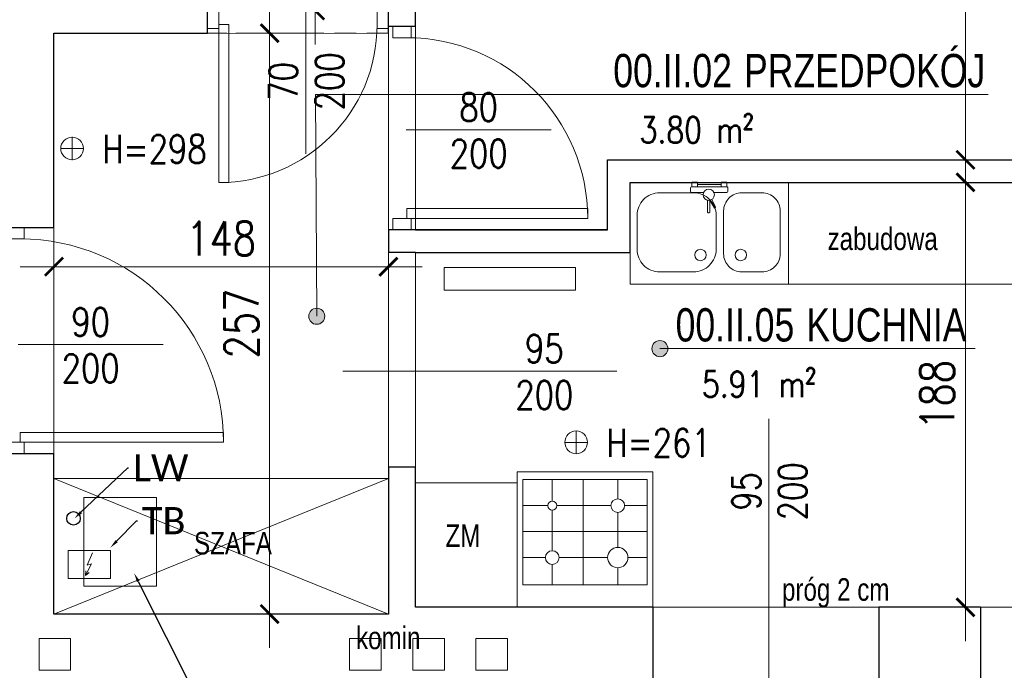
# Model space of a CAD drawing. Header units: millimetres. Extents: x 284606 to 569416, y -192995 to -95103.
# Tile 30 of 178: x 288340 to 288776, y -103504 to -103216. Entities that reach past the tile are written whole.
import ezdxf
from ezdxf import colors
from ezdxf.entities.mleader import LeaderData, LeaderLine
from ezdxf.enums import TextEntityAlignment as Align
from ezdxf.lldxf.tags import DXFTag
from ezdxf.math import Vec2, Vec3

# ---------------------------------------------------------------- set-up
doc = ezdxf.new("R2010")
doc.units = ezdxf.units.MM
doc.linetypes.add('HIDDEN', pattern=[9.525, 6.35, -3.175])
doc.layers.get('0').update_dxf_attribs({"lineweight": 0})
for name, color, linetype, lineweight in [('!STR_Elewacje 0.15', 10, 'Continuous', 15), ('!STR_Konstrukcja 0.30', 64, 'Continuous', 30), ('!STR_Opisy 0.09', 8, 'Continuous', 9), ('!STR_Przerywana 0.09', 8, 'HIDDEN', 9), ('!STR_Stolarka drzwiowa', 30, 'Continuous', 15), ('!STR_Wymiarowanie', 254, 'Continuous', 9)]:
    doc.layers.add(name, color=color, linetype=linetype, lineweight=lineweight)
doc.layers.add('!STR_Obrysy pomieszczeń', color=215, linetype='Continuous', lineweight=9, plot=False)
for name, color, linetype, lineweight, true_color in [('!STR_Ogrzewanie grzejniki', 7, 'Continuous', 15, 0xd10000), ('!STR_Wentylacja', 7, 'Continuous', 15, 0x3399ff), ('EKO Wyposażenie', 7, 'Continuous', 5, 0x919191), ('IS_Powrót', 5, 'SOLID', 30, 0x0000ff)]:
    doc.layers.add(name, color=color, linetype=linetype, lineweight=lineweight, true_color=true_color)
doc.styles.add('1_50', font='txt', dxfattribs={"width": 0.8})
doc.styles.add('AB_Arial', font='NirmalaS.ttf')
doc.styles.add('EKO 1-10', font='romans.shx', dxfattribs={"width": 0.8, "height": 15})
doc.styles.add('EKO 1-5', font='romans.shx', dxfattribs={"width": 0.8, "height": 10})
doc.styles.get("Standard").update_dxf_attribs({"font": 'calibri.ttf'})
tags = doc.linetypes.add('SOLID', pattern=[10, 10, 0]).pattern_tags.tags
tags[6:7] = [DXFTag(74, 4), DXFTag(75, 0), DXFTag(340, '0'), DXFTag(46, 0.0), DXFTag(50, 0.0), DXFTag(44, 0.0), DXFTag(45, 0.0)]
tags[4:5] = [DXFTag(74, 4), DXFTag(75, 0), DXFTag(340, '0'), DXFTag(46, 0.0), DXFTag(50, 0.0), DXFTag(44, 0.0), DXFTag(45, 0.0)]
doc.dimstyles.new('EKO wymiar 1-10', dxfattribs={"dimtxt": 15, "dimasz": 8, "dimexe": 15, "dimexo": 15, "dimgap": 5, "dimtad": 1, "dimdec": 0, "dimtxsty": 'EKO 1-10', "dimblk": 'ARCHTICK', "dimcen": 10, "dimdle": 15, "dimclrd": 256, "dimclre": 256, "dimclrt": 256, "dimazin": 2, "dimtfac": 1, "dimtdec": 0, "dimtmove": 2, "dimatfit": 3, "dimldrblk": 'ARCHTICK', "dimfxl": 15, "dimfxlon": 1, "dimlwd": -1, "dimlwe": -1, "dimarcsym": 0})

# ---------------------------------------------------------------- blocks, each defined once
blk = doc.blocks.new('*U180')
at = {"layer": '!STR_Opisy 0.09', "linetype": 'Continuous'}
blk.add_line((-43.26, 63.3), (-43.26, -0.93), dxfattribs=at)
at = {"layer": '!STR_Stolarka drzwiowa'}
for points in [[(0, 0), (0, 90), (-4.38, 90), (-4.38, 0)], [(-90, -6.2), (-95, -6.2), (-95, 1.8), (-90, 1.8)], [(5, -6.2), (0, -6.2), (0, 1.8), (5, 1.8)]]:
    blk.add_lwpolyline(points, close=True, dxfattribs=at)
blk.add_arc((0, 0), 90, 90, 180, dxfattribs=at)
at = {"layer": '!STR_Opisy 0.09', "linetype": 'Continuous', "style": 'EKO 1-10', "width": 0.8}
blk.add_attdef('SZER', text='', height=12.5, rotation=90, dxfattribs=at).set_placement((-43.26, 31.18), align=Align.BOTTOM_CENTER)
at = {"layer": '!STR_Opisy 0.09', "ltscale": 0.7, "style": 'EKO 1-10', "width": 0.8}
blk.add_attdef('WYS', text='', height=12.5, rotation=90, dxfattribs=at).set_placement((-32.73, 31.18), align=Align.MIDDLE_CENTER)
blk = doc.blocks.new('el. podgrzewacz przepływowy')
at = {"ltscale": 5}
blk.add_lwpolyline([(-17.16, -16.94), (12.84, -16.94), (12.84, -36.94), (-17.16, -36.94), (-17.16, -16.94)], dxfattribs=at)
for points in [[(0.15, -18.78), (-3.63, -27.31), (-0.69, -26.57), (-4.8, -34.7)], [(-2.17, -32.69), (-4.8, -34.7), (-4.71, -31.39)]]:
    blk.add_lwpolyline(points)
blk = doc.blocks.new('*U171')
at = {"layer": '!STR_Opisy 0.09', "linetype": 'Continuous'}
blk.add_line((38.49, 6.91), (38.49, -57.31), dxfattribs=at)
at = {"layer": '!STR_Stolarka drzwiowa'}
for points in [[(-5, 6.2), (0, 6.2), (0, -1.8), (-5, -1.8)], [(70, 6.2), (75, 6.2), (75, -1.8), (70, -1.8)], [(0, 0), (0, -70), (4.38, -70), (4.38, 0)]]:
    blk.add_lwpolyline(points, close=True, dxfattribs=at)
blk.add_arc((0, 0), 70, 270, 0, dxfattribs=at)
at = {"layer": '!STR_Opisy 0.09', "linetype": 'Continuous', "style": 'EKO 1-10', "width": 0.8}
blk.add_attdef('SZER', text='', height=12.5, rotation=90, dxfattribs=at).set_placement((38.49, -25.2), align=Align.BOTTOM_CENTER)
at = {"layer": '!STR_Opisy 0.09', "ltscale": 0.7, "style": 'EKO 1-10', "width": 0.8}
blk.add_attdef('WYS', text='', height=12.5, rotation=90, dxfattribs=at).set_placement((49.01, -25.2), align=Align.MIDDLE_CENTER)
blk = doc.blocks.new('wysokosc2')
at = {"ltscale": 2}
for points in [[(0, 5.1), (0, -5.1)], [(-5.06, 0.04), (5.03, 0.04)]]:
    blk.add_lwpolyline(points, dxfattribs=at)
blk.add_circle((0, 0), 5.03, dxfattribs=at)
at = {"ltscale": 2, "style": 'EKO 1-5', "width": 0.8}
blk.add_attdef('WYS', (13.29, -6.01), '', height=12.5, dxfattribs=at)
blk = doc.blocks.new('*U184')
at = {"layer": '!STR_Opisy 0.09', "linetype": 'Continuous'}
blk.add_line((-39.28, 63.89), (-39.28, -0.34), dxfattribs=at)
at = {"layer": '!STR_Stolarka drzwiowa'}
for points in [[(0, 0), (0, 80), (-4.38, 80), (-4.38, 0)], [(-80, -6.2), (-85, -6.2), (-85, 1.8), (-80, 1.8)], [(5, -6.2), (0, -6.2), (0, 1.8), (5, 1.8)]]:
    blk.add_lwpolyline(points, close=True, dxfattribs=at)
blk.add_arc((0, 0), 80, 90, 180, dxfattribs=at)
at = {"layer": '!STR_Opisy 0.09', "linetype": 'Continuous', "style": 'EKO 1-10', "width": 0.8}
blk.add_attdef('SZER', text='', height=12.5, rotation=90, dxfattribs=at).set_placement((-39.28, 31.77), align=Align.BOTTOM_CENTER)
at = {"layer": '!STR_Opisy 0.09', "ltscale": 0.7, "style": 'EKO 1-10', "width": 0.8}
blk.add_attdef('WYS', text='', height=12.5, rotation=90, dxfattribs=at).set_placement((-28.75, 31.77), align=Align.MIDDLE_CENTER)
blk = doc.blocks.new('_ArchTick')
at = {"color": 0, "linetype": 'ByBlock', "const_width": 0.15}
blk.add_lwpolyline([(-0.5, -0.5), (0.5, 0.5)], dxfattribs=at)
blk = doc.blocks.new('*D189')
at = {"layer": '!STR_Wymiarowanie', "ltscale": 1.5, "transparency": 16777216}
for p, q in [((288758.76, -102953.19), (288758.76, -103293.19)), ((288773.76, -102968.19), (288743.76, -102968.19)), ((288773.76, -103278.19), (288743.76, -103278.19))]:
    blk.add_line(p, q, dxfattribs=at)
at = {"layer": 'Defpoints', "color": 0, "ltscale": 1.5, "transparency": 16777216}
for p in [(288845.38, -102968.19), (288758.76, -103278.19), (288845.32, -103278.19)]:
    blk.add_point(p, dxfattribs=at)
at = {"layer": '!STR_Wymiarowanie', "ltscale": 1.5, "transparency": 16777216, "xscale": 8, "yscale": 8, "zscale": 8}
for p, rotation in [((288758.76, -102968.19), 90), ((288758.76, -103278.19), 270)]:
    blk.add_blockref('_ArchTick', p, dxfattribs=dict(at, rotation=rotation))
at = {"layer": '!STR_Wymiarowanie', "ltscale": 1.5, "transparency": 16777216, "insert": (288746.26, -103123.19), "char_height": 15, "attachment_point": 5, "rotation": 90, "style": 'EKO 1-10'}
blk.add_mtext('310', dxfattribs=at)
blk = doc.blocks.new('*D190')
at = {"layer": '!STR_Wymiarowanie', "ltscale": 1.5, "transparency": 16777216}
for p, q in [((288758.76, -103273.19), (288758.76, -103491.19)), ((288773.76, -103288.19), (288743.76, -103288.19)), ((288773.76, -103476.19), (288743.76, -103476.19))]:
    blk.add_line(p, q, dxfattribs=at)
at = {"layer": 'Defpoints', "color": 0, "ltscale": 1.5, "transparency": 16777216}
for p in [(288845.38, -103288.19), (288758.76, -103476.19), (288845.38, -103476.19)]:
    blk.add_point(p, dxfattribs=at)
at = {"layer": '!STR_Wymiarowanie', "ltscale": 1.5, "transparency": 16777216, "xscale": 8, "yscale": 8, "zscale": 8}
for p, rotation in [((288758.76, -103288.19), 90), ((288758.76, -103476.19), 270)]:
    blk.add_blockref('_ArchTick', p, dxfattribs=dict(at, rotation=rotation))
at = {"layer": '!STR_Wymiarowanie', "ltscale": 1.5, "transparency": 16777216, "insert": (288746.26, -103382.19), "char_height": 15, "attachment_point": 5, "rotation": 90, "style": 'EKO 1-10'}
blk.add_mtext('188', dxfattribs=at)
blk = doc.blocks.new('*D192')
at = {"layer": '!STR_Wymiarowanie', "ltscale": 1.5, "transparency": 16777216}
for p, q in [((288471.02, -102953.19), (288471.02, -103227.19)), ((288484.54, -102968.19), (288456.02, -102968.19)), ((288486.02, -103212.19), (288456.02, -103212.19))]:
    blk.add_line(p, q, dxfattribs=at)
at = {"layer": 'Defpoints', "color": 0, "ltscale": 1.5, "transparency": 16777216}
for p in [(288499.54, -102968.19), (288471.02, -103212.19), (288503.38, -103212.19)]:
    blk.add_point(p, dxfattribs=at)
at = {"layer": '!STR_Wymiarowanie', "ltscale": 1.5, "transparency": 16777216, "xscale": 8, "yscale": 8, "zscale": 8}
for p, rotation in [((288471.02, -102968.19), 90), ((288471.02, -103212.19), 270)]:
    blk.add_blockref('_ArchTick', p, dxfattribs=dict(at, rotation=rotation))
at = {"layer": '!STR_Wymiarowanie', "ltscale": 1.5, "transparency": 16777216, "insert": (288458.52, -103090.19), "char_height": 15, "attachment_point": 5, "rotation": 90, "style": 'EKO 1-10'}
blk.add_mtext('244', dxfattribs=at)
blk = doc.blocks.new('*D193')
at = {"layer": '!STR_Wymiarowanie', "ltscale": 1.5, "transparency": 16777216}
for p, q in [((288450.83, -103207.19), (288450.83, -103494.19)), ((288435.83, -103222.19), (288465.83, -103222.19)), ((288435.83, -103479.19), (288465.83, -103479.19))]:
    blk.add_line(p, q, dxfattribs=at)
at = {"layer": 'Defpoints', "color": 0, "ltscale": 1.5, "transparency": 16777216}
for p in [(288355.38, -103222.19), (288355.38, -103479.19), (288450.83, -103479.19)]:
    blk.add_point(p, dxfattribs=at)
at = {"layer": '!STR_Wymiarowanie', "ltscale": 1.5, "transparency": 16777216, "xscale": 8, "yscale": 8, "zscale": 8}
for p, rotation in [((288450.83, -103222.19), 90), ((288450.83, -103479.19), 270)]:
    blk.add_blockref('_ArchTick', p, dxfattribs=dict(at, rotation=rotation))
at = {"layer": '!STR_Wymiarowanie', "ltscale": 1.5, "transparency": 16777216, "insert": (288438.33, -103350.69), "char_height": 15, "attachment_point": 5, "rotation": 90, "style": 'EKO 1-10'}
blk.add_mtext('257', dxfattribs=at)
blk = doc.blocks.new('*D194')
at = {"layer": '!STR_Wymiarowanie', "ltscale": 1.5, "transparency": 16777216}
for p, q in [((288355.38, -103337.2), (288355.38, -103310.51)), ((288503.38, -103337.2), (288503.38, -103310.51)), ((288518.38, -103325.51), (288340.38, -103325.51))]:
    blk.add_line(p, q, dxfattribs=at)
at = {"layer": 'Defpoints', "color": 0, "ltscale": 1.5, "transparency": 16777216}
for p in [(288355.38, -103325.51), (288355.38, -103352.2), (288503.38, -103352.2)]:
    blk.add_point(p, dxfattribs=at)
at = {"layer": '!STR_Wymiarowanie', "ltscale": 1.5, "transparency": 16777216, "xscale": 8, "yscale": 8, "zscale": 8, "rotation": 180}
blk.add_blockref('_ArchTick', (288355.38, -103325.51), dxfattribs=at)
at = {"layer": '!STR_Wymiarowanie', "ltscale": 1.5, "transparency": 16777216, "xscale": 8, "yscale": 8, "zscale": 8}
blk.add_blockref('_ArchTick', (288503.38, -103325.51), dxfattribs=at)
at = {"layer": '!STR_Wymiarowanie', "ltscale": 1.5, "transparency": 16777216, "insert": (288429.38, -103313.01), "char_height": 15, "attachment_point": 5, "style": 'EKO 1-10'}
blk.add_mtext('148', dxfattribs=at)
blk = doc.blocks.new('*U120')
at = {"layer": '!STR_Opisy 0.09', "linetype": 'Continuous'}
blk.add_line((0, 32.11), (0, -89.22), dxfattribs=at)
at = {"layer": '!STR_Opisy 0.09', "ltscale": 0.7, "style": 'EKO 1-5', "width": 0.8}
blk.add_attdef('WYS', text='', height=12.5, rotation=270, dxfattribs=at).set_placement((-10.53, 0), align=Align.MIDDLE_CENTER)
at = {"layer": '!STR_Opisy 0.09', "linetype": 'Continuous', "style": 'EKO 1-5', "width": 0.8}
blk.add_attdef('SZER', text='', height=12.5, rotation=270, dxfattribs=at).set_placement((0, 0), align=Align.BOTTOM_CENTER)
blk.add_attdef('HP=', (50.53, -134.58), '', height=12.5, rotation=180, dxfattribs=at)
blk = doc.blocks.new('*U106')
blk.add_lwpolyline([(70, -45), (0, -45), (0, 0), (70, 0)], close=True)
for points in [[(20.65, -4.62), (11.65, -4.62, 0.414214), (3.65, -12.62), (3.65, -31.62, 0.414214), (11.65, -39.62), (20.65, -39.62, 0.414214), (28.65, -31.62), (28.65, -12.62, 0.414214)], [(41.98, -39.62), (56.98, -39.62, 0.414214), (66.98, -29.62), (66.98, -14.62, 0.414214), (56.98, -4.62), (41.98, -4.62, 0.414214), (31.98, -14.62), (31.98, -29.62, 0.414214)]]:
    blk.add_lwpolyline(points, format="xyb", close=True)
for centre in [(21.08, -32.13), (38.92, -32.13)]:
    blk.add_circle(centre, 2.54)
blk = doc.blocks.new('*U107')
for p, q in [((-4.86, 7.5), (-4.56, 1.8)), ((-2.89, 8.1), (-4.39, 8.02)), ((-0.37, 7.74), (-2.37, 7.63)), ((-1.54, -7.85), (-2.37, 7.63)), ((-2.37, 7.63), (-2.23, 5.14)), ((-2.23, 5.14), (-0.23, 5.24)), ((-0.67, -5.3), (-1.23, 5.19)), ((-0.23, 5.24), (-0.37, 7.74)), ((-11.09, 2.16), (-11.56, 1.63)), ((-11.56, 1.63), (-7.9, -0.12)), ((-7.56, 0.78), (-11.09, 2.16)), ((-13.44, -0.72), (-13.41, -1.22)), ((-7.96, -0.18), (-13.2, -0.46)), ((-13.15, -1.46), (-7.9, -1.18)), ((-4.31, -2.78), (-4.03, -7.98)), ((-3.51, -8.45), (-2.01, -8.37)), ((0.33, -5.24), (-1.67, -5.35)), ((-1.67, -5.35), (-1.54, -7.85)), ((-1.54, -7.85), (0.46, -7.74)), ((0.46, -7.74), (0.33, -5.24))]:
    blk.add_line(p, q)
blk.add_circle((-5.43, -0.54), 2.5)
for centre, radius, start, end in [((-4.36, 7.53), 0.5, 93.0582, 183.0582), ((-2.86, 7.61), 0.5, 3.0582, 93.0582), ((-13.19, -0.71), 0.25, 93.0582, 183.0582), ((-13.16, -1.21), 0.25, 183.0582, 273.0582), ((-3.54, -7.95), 0.5, 183.0582, 273.0582), ((-2.04, -7.87), 0.5, 273.0582, 3.0582)]:
    blk.add_arc(centre, radius, start, end)
blk = doc.blocks.new('*U100')
for p, q in [((0, -60), (0, 0)), ((0, 0), (60, 0)), ((10, -57.5), (10, -2.5)), ((10, -2.5), (56.5, -2.5)), ((22, -12.5), (22, -2.5)), ((33.5, -2.5), (33.5, -57.5)), ((45, -2.5), (45, -13.5)), ((56.5, -2.5), (56.5, -57.5)), ((60, 0), (60, -60)), ((10, -15.5), (19, -15.5)), ((25, -15.5), (43, -15.5)), ((47, -15.5), (56.5, -15.5)), ((22, -40), (22, -18.5)), ((45, -17.5), (45, -41.5)), ((10, -29.21), (56.5, -29.21)), ((17.5, -44.5), (10, -44.5)), ((42, -44.5), (26.5, -44.5)), ((45, -47.5), (45, -57.5)), ((56.5, -44.5), (48, -44.5)), ((22, -57.5), (22, -49)), ((5, -60), (0, -60)), ((60, -60), (5, -60)), ((5, -60), (5, -60)), ((56.5, -57.5), (10, -57.5))]:
    blk.add_line(p, q)
for centre, radius in [((22, -15.5), 3), ((45, -15.5), 2), ((22, -44.5), 4.5), ((45, -44.5), 3)]:
    blk.add_circle(centre, radius)
blk = doc.blocks.new('*U506')
at = {"ltscale": 0.3}
blk.add_hatch(color=256, dxfattribs=at).paths.add_polyline_path([(-0.91, 50, 1), (6.82, 50, 1)])
at = {"ltscale": 1.5}
blk.add_line((17.59, 50), (154.57, 50), dxfattribs=at)
at = {"ltscale": 0.3}
blk.add_lwpolyline([(17.59, 50), (2.95, 50)], dxfattribs=at)
blk.add_circle((2.95, 50), 3.86, dxfattribs=at)
at = {"ltscale": 1.5, "width": 0.8}
for tag, p, height, style in [('NR_POM.', (10.51, 53.45), 16, 'AB_Arial'), ('NAZWA_POMIESZCZENIA', (66.91, 53.45), 16, 'AB_Arial'), ('POSADZKA', (9.08, 4), 12.5, 'EKO 1-5')]:
    blk.add_attdef(tag, p, '', height=height, rotation=0, dxfattribs=dict(at, style=style))
at = {"ltscale": 1.5, "style": 'EKO 1-5', "width": 0.8}
blk.add_attdef('POWIERZCHNIA', text='', height=12.5, rotation=0, dxfattribs=at).set_placement((78.06, 22.91), align=Align.BOTTOM_RIGHT)
blk = doc.blocks.new('*U515')
at = {"ltscale": 0.3}
blk.add_hatch(color=256, dxfattribs=at).paths.add_polyline_path([(-135.97, -56.7, 1), (-128.24, -56.7, 1)])
at = {"ltscale": 1.5}
blk.add_line((17.59, 50), (190.81, 50), dxfattribs=at)
at = {"ltscale": 0.3}
blk.add_lwpolyline([(17.59, 50), (2.95, 50)], dxfattribs=at)
blk.add_circle((-132.1, -56.7), 3.86, dxfattribs=at)
at = {"ltscale": 1.5, "width": 0.8}
for tag, p, height, style in [('NR_POM.', (10.51, 53.45), 16, 'AB_Arial'), ('NAZWA_POMIESZCZENIA', (66.91, 53.45), 16, 'AB_Arial'), ('POSADZKA', (9.08, 4), 12.5, 'EKO 1-5')]:
    blk.add_attdef(tag, p, '', height=height, rotation=0, dxfattribs=dict(at, style=style))
at = {"ltscale": 1.5, "style": 'EKO 1-5', "width": 0.8}
blk.add_attdef('POWIERZCHNIA', text='', height=12.5, rotation=0, dxfattribs=at).set_placement((78.06, 22.91), align=Align.BOTTOM_RIGHT)

msp = doc.modelspace()

# ---------------------------------------------------------------- linework, layer by layer
at = {"layer": '!STR_Elewacje 0.15', "ltscale": 1.5}
msp.add_lwpolyline([(288528.02, -103325.91), (288586.15, -103325.91), (288586.15, -103335.91), (288528.02, -103335.91)], close=True, dxfattribs=at)
at = {"layer": '!STR_Konstrukcja 0.30', "ltscale": 1.5}
for p, q in [((288423.38, -103222.19), (288423.38, -103212.19)), ((288503.38, -103222.19), (288503.38, -103212.19)), ((288515.38, -103219.19), (288503.38, -103219.19)), ((288325.04, -103308.19), (288355.38, -103308.19)), ((288515.38, -103309.19), (288503.38, -103309.19)), ((288515.38, -103319.19), (288503.38, -103319.19)), ((288325.04, -103408.19), (288355.38, -103408.19)), ((288515.38, -103414.19), (288503.38, -103414.19)), ((288620.38, -103476.19), (288620.38, -103520.19)), ((288720.38, -103476.19), (288720.38, -103520.19)), ((288765.38, -103476.19), (288765.38, -103520.19))]:
    msp.add_line(p, q, dxfattribs=at)
for points in [[(288515.38, -103219.19), (288515.38, -102968.19), (288618.21, -102968.19)], [(288355.38, -103308.19), (288355.38, -103222.19), (288423.38, -103222.19)], [(288515.38, -103309.19), (288600.38, -103309.19), (288600.38, -103278.19), (288845.38, -103278.19)], [(288515.38, -103319.19), (288610.38, -103319.19), (288610.38, -103288.19), (288845.38, -103288.19)], [(288503.38, -103309.19), (288503.38, -103319.19)], [(288600.38, -103309.19), (288515.38, -103309.19)], [(288515.38, -103319.19), (288610.38, -103319.19)], [(288503.38, -103414.19), (288503.38, -103479.19), (288355.38, -103479.19), (288355.38, -103408.19)], [(288620.38, -103476.19), (288515.38, -103476.19), (288515.38, -103414.19)], [(288765.38, -103476.19), (288720.38, -103476.19)]]:
    msp.add_lwpolyline(points, dxfattribs=at)
at = {"layer": '!STR_Obrysy pomieszczeń', "ltscale": 0.3}
for points in [[(288515.38, -103309.19), (288600.38, -103309.19), (288600.38, -103278.19), (288845.38, -103278.19), (288845.38, -102968.19), (288515.38, -102968.19)], [(288355.38, -103222.34), (288503.38, -103222.19), (288503.38, -103479.19), (288355.38, -103479.19)], [(288515.38, -103319.19), (288610.38, -103319.19), (288610.38, -103288.19), (288845.38, -103288.19), (288845.29, -103476.21), (288515.38, -103476.19)]]:
    msp.add_lwpolyline(points, close=True, dxfattribs=at)
at = {"layer": '!STR_Opisy 0.09'}
msp.add_lwpolyline([(288595.93, -103249.27), (288471.16, -103249.27), (288471.67, -103347.43)], dxfattribs=at)
at = {"layer": '!STR_Przerywana 0.09', "ltscale": 1.5}
for p, q in [((288503.38, -103309.19), (288503.38, -103219.19)), ((288515.38, -103309.19), (288515.38, -103219.19)), ((288503.38, -103222.19), (288423.38, -103222.19)), ((288355.38, -103408.19), (288355.38, -103308.19)), ((288503.38, -103414.19), (288503.38, -103319.19)), ((288515.38, -103414.19), (288515.38, -103319.19))]:
    msp.add_line(p, q, dxfattribs=at)
at = {"layer": '!STR_Wentylacja', "ltscale": 1.5}
for points in [[(288348.76, -103489.94), (288348.76, -103503.94), (288362.76, -103503.94), (288362.76, -103489.94)], [(288486.14, -103489.94), (288486.14, -103503.94), (288500.14, -103503.94), (288500.14, -103489.94)], [(288514.14, -103489.94), (288514.14, -103503.94), (288528.14, -103503.94), (288528.14, -103489.94)], [(288542.14, -103489.94), (288542.14, -103503.94), (288556.14, -103503.94), (288556.14, -103489.94)]]:
    msp.add_lwpolyline(points, close=True, dxfattribs=at)
at = {"layer": '!STR_Wymiarowanie', "ltscale": 1.5}
for p, q in [((288620.38, -103476.19), (288724.6, -103476.19)), ((288765.38, -103476.19), (288845.29, -103476.21))]:
    msp.add_line(p, q, dxfattribs=at)
at = {"layer": 'EKO Wyposażenie'}
msp.add_line((288680.38, -103333.19), (288845.31, -103333.22), dxfattribs=at)
for points in [[(288355.38, -103479.19), (288503.38, -103479.19), (288503.38, -103419.19), (288355.38, -103419.19)], [(288560.38, -103421.19), (288515.38, -103421.19), (288515.38, -103476.19), (288560.38, -103476.19)], [(288368.53, -103427.64), (288400.77, -103427.64), (288400.77, -103466.77), (288368.53, -103466.77)]]:
    msp.add_lwpolyline(points, close=True, dxfattribs=at)
for points in [[(288355.38, -103479.19), (288503.38, -103419.19)], [(288503.38, -103479.19), (288355.38, -103419.19)]]:
    msp.add_lwpolyline(points, dxfattribs=at)
at = {"layer": 'IS_Powrót', "linetype": 'ByBlock'}
msp.add_circle((288364.01, -103436.86), 3, dxfattribs=at)

# ---------------------------------------------------------------- block references
at = {"layer": '!STR_Konstrukcja 0.30', "ltscale": 1.5}
ref = msp.add_blockref('*U120', (288572.37, -103371.72), dxfattribs=dict(at, xscale=-1, rotation=270))
ref.add_attrib('SZER', '95', dxfattribs={"layer": '!STR_Opisy 0.09', "linetype": 'Continuous', "height": 12.5, "style": 'EKO 1-5', "width": 0.8}).set_placement((288572.37, -103371.72), align=Align.BOTTOM_CENTER)
ref.add_attrib('WYS', '200', dxfattribs={"layer": '!STR_Opisy 0.09', "ltscale": 0.7, "height": 12.5, "style": 'EKO 1-5', "width": 0.8}).set_placement((288572.37, -103382.24), align=Align.MIDDLE_CENTER)
at = {"layer": '!STR_Ogrzewanie grzejniki', "lineweight": 35, "ltscale": 1.5, "xscale": 0.625, "yscale": 0.625, "zscale": 0.625}
msp.add_blockref('el. podgrzewacz przepływowy', (288372.36, -103440.42), dxfattribs=at)
at = {"layer": '!STR_Opisy 0.09'}
ref = msp.add_blockref('*U515', (288593.21, -103295.27), dxfattribs=dict(at, xscale=0.9199999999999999, yscale=0.9199999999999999, zscale=0.9199999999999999))
ref.add_attrib('NAZWA_POM', 'PRZEDPOKÓJ', (288660.75, -103246.1), dxfattribs={"layer": '0', "ltscale": 1.5, "height": 14.72, "rotation": 0, "style": 'AB_Arial', "width": 0.8})
ref.add_attrib('NUMER_POM', '00.II.02', (288602.88, -103246.1), dxfattribs={"layer": '0', "ltscale": 1.5, "height": 14.72, "rotation": 0, "style": 'AB_Arial', "width": 0.8})
ref.add_attrib('R-SURF', '3.80 m²', dxfattribs={"layer": '0', "ltscale": 1.5, "height": 11.5, "rotation": 0, "style": 'EKO 1-5', "width": 0.8}).set_placement((288665.02, -103274.2), align=Align.BOTTOM_RIGHT)
ref = msp.add_blockref('wysokosc2', (288363.4, -103273.2), dxfattribs=dict(at, xscale=-1, rotation=180))
ref.add_attrib('WYS', 'H=298', (288376.69, -103279.69), dxfattribs={"layer": '0', "ltscale": 2, "height": 12.5, "style": 'EKO 1-5', "width": 0.8})
ref = msp.add_blockref('*U506', (288620.8, -103407.76), dxfattribs=dict(at, xscale=0.9199999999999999, yscale=0.9199999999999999, zscale=0.9199999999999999))
ref.add_attrib('NAZWA_POM', 'KUCHNIA', (288688.34, -103358.59), dxfattribs={"layer": '0', "ltscale": 1.5, "height": 14.72, "rotation": 0, "style": 'AB_Arial', "width": 0.8})
ref.add_attrib('NUMER_POM', '00.II.05', (288630.47, -103358.59), dxfattribs={"layer": '0', "ltscale": 1.5, "height": 14.72, "rotation": 0, "style": 'AB_Arial', "width": 0.8})
ref.add_attrib('R-SURF', '5.91 m²', dxfattribs={"layer": '0', "ltscale": 1.5, "height": 11.5, "rotation": 0, "style": 'EKO 1-5', "width": 0.8}).set_placement((288692.61, -103386.69), align=Align.BOTTOM_RIGHT)
at = {"layer": '!STR_Opisy 0.09', "ltscale": 1.5}
ref = msp.add_blockref('*U120', (288671.79, -103424.85), dxfattribs=dict(at, xscale=-1))
ref.add_attrib('SZER', '95', dxfattribs={"linetype": 'Continuous', "height": 12.5, "rotation": 90, "style": 'EKO 1-5', "width": 0.8}).set_placement((288671.79, -103424.85), align=Align.BOTTOM_CENTER)
ref.add_attrib('WYS', '200', dxfattribs={"ltscale": 0.7, "height": 12.5, "rotation": 90, "style": 'EKO 1-5', "width": 0.8}).set_placement((288682.32, -103424.85), align=Align.MIDDLE_CENTER)
at = {"layer": '!STR_Opisy 0.09'}
ref = msp.add_blockref('wysokosc2', (288586.47, -103403.2), dxfattribs=dict(at, xscale=-1, rotation=180))
ref.add_attrib('WYS', 'H=261', (288599.76, -103409.69), dxfattribs={"layer": '0', "ltscale": 2, "height": 12.5, "style": 'EKO 1-5', "width": 0.8})
at = {"layer": '!STR_Stolarka drzwiowa', "ltscale": 0.3}
msp.add_blockref('*U171', (288428.38, -103218.31), dxfattribs=at).add_auto_attribs({'WYS': '200', 'SZER': '70'})
at = {"layer": '!STR_Stolarka drzwiowa', "ltscale": 0.3, "rotation": 270}
for name, p, values in [('*U184', (288511.58, -103304.19), {'WYS': '200', 'SZER': '80'}), ('*U180', (288340.42, -103403.19), {'WYS': '200', 'SZER': '90'})]:
    msp.add_blockref(name, p, dxfattribs=at).add_auto_attribs(values)
at = {"layer": 'EKO Wyposażenie', "ltscale": 0.3, "xscale": -1}
msp.add_blockref('*U106', (288680.38, -103288.19), dxfattribs=at)
at = {"layer": 'EKO Wyposażenie', "xscale": -1, "rotation": 273.0582290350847}
msp.add_blockref('*U107', (288645.38, -103288.19), dxfattribs=at)
at = {"layer": 'EKO Wyposażenie', "rotation": 89.99999999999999}
msp.add_blockref('*U100', (288560.38, -103476.19), dxfattribs=at)

# ---------------------------------------------------------------- texts
at = {"layer": '!STR_Obrysy pomieszczeń', "ltscale": 0.3, "char_height": 10, "attachment_point": 1, "style": '1_50'}
for s, insert in [('\\A1;zabudowa', (288697.72, -103308.14)), ('\\A1;ZM', (288528.64, -103439.49)), ('\\A1;SZAFA', (288417.35, -103442.83)), ('\\A1;próg 2 cm', (288677.55, -103463.31)), ('\\A1;komin', (288489.05, -103484.71))]:
    msp.add_mtext_dynamic_manual_height_columns(s, width=2231.7249, gutter_width=453.61, heights=[120.44], dxfattribs=dict(at, insert=insert))

# ---------------------------------------------------------------- dimensions: what is measured, and where the dimension line sits
at = {"layer": '!STR_Wymiarowanie', "ltscale": 1.5}
for base, p1, p2, picture, middle in [((288471.02, -103212.19), (288499.54, -102968.19), (288503.38, -103212.19), '*D192', (288458.52, -103090.19)), ((288758.76, -103278.19), (288845.38, -102968.19), (288845.32, -103278.19), '*D189', (288746.26, -103123.19)), ((288450.83, -103479.19), (288355.38, -103222.19), (288355.38, -103479.19), '*D193', (288438.33, -103350.69)), ((288758.76, -103476.19), (288845.38, -103288.19), (288845.38, -103476.19), '*D190', (288746.26, -103382.19))]:
    dim = msp.add_linear_dim(base=base, p1=p1, p2=p2, angle=90, dimstyle='EKO wymiar 1-10', dxfattribs=at)
    dim.commit()
    dim.dimension.update_dxf_attribs({"geometry": picture, "text_midpoint": middle})
dim = msp.add_linear_dim(base=(288355.38, -103325.51), p1=(288503.38, -103352.2), p2=(288355.38, -103352.2), dimstyle='EKO wymiar 1-10', dxfattribs=at)
dim.commit()
dim.dimension.update_dxf_attribs({"geometry": '*D194', "text_midpoint": (288429.38, -103313.01)})

# ---------------------------------------------------------------- leaders
ml = msp.add_multileader_mtext('Standard', dxfattribs=at)
ml.set_content('LW', color=256)
ml.set_leader_properties()
ml.build(insert=Vec2(0, 0))
ml.multileader.update_dxf_attribs({"text_right_attachment_type": 6, "dogleg_length": 0.36})
ctx = ml.context
ctx.base_point, ctx.char_height, ctx.plane_origin = Vec3(288388.4, -103414.48), 12, Vec3(281525.24, -106223.4)
ctx.right_attachment = 6
notes = []
notes.append((ctx, [(0, (1, 1, 0), (288388.04, -103414.48), (1, 0), 0.36, [(0, [(288364.43, -103436.87)], 0, [])])]))
ctx.mtext.insert, ctx.mtext.flow_direction = Vec3(288390.4, -103408.45), 5
ml = msp.add_multileader_mtext('Standard', dxfattribs=at)
ml.set_content('TB', color=256)
ml.set_leader_properties()
ml.build(insert=Vec2(0, 0))
ml.multileader.update_dxf_attribs({"text_right_attachment_type": 6, "dogleg_length": 0.36})
ctx = ml.context
ctx.base_point, ctx.char_height, ctx.plane_origin = Vec3(288392.28, -103437.89), 12, Vec3(298944.2, -88220.44)
ctx.right_attachment = 6
notes.append((ctx, [(0, (1, 1, 0), (288391.92, -103437.89), (1, 0), 0.36, [(0, [(288380.33, -103449.8)], 0, [])])]))
ctx.mtext.insert, ctx.mtext.flow_direction = Vec3(288394.28, -103431.86), 5
ml = msp.add_multileader_mtext('Standard', dxfattribs=at)
ml.set_content('zbiornik \\Pwyrównaczy (c.o.)', color=256)
ml.set_leader_properties()
ml.build(insert=Vec2(0, 0))
ml.multileader.update_dxf_attribs({"text_right_attachment_type": 6, "dogleg_length": 0.36})
ctx = ml.context
ctx.base_point, ctx.char_height, ctx.plane_origin = Vec3(288443.88, -103565.64), 12, Vec3(298987.03, -88189.59)
ctx.right_attachment = 6
notes.append((ctx, [(0, (1, 1, 0), (288443.52, -103565.64), (1, 0), 0.36, [(0, [(288390.89, -103461.14)], 0, [])])]))
ctx.mtext.insert, ctx.mtext.flow_direction = Vec3(288445.88, -103557.96), 5
for ctx, leaders in notes:
    for number, flags, end, landing, length, lines in leaders:
        leader = LeaderData()
        leader.index, (leader.has_last_leader_line, leader.has_dogleg_vector, leader.attachment_direction) = number, flags
        leader.last_leader_point, leader.dogleg_vector, leader.dogleg_length = Vec3(end), Vec3(landing), length
        for number, points, colour, breaks in lines:
            line = LeaderLine()
            line.index, line.vertices, line.color, line.breaks = number, Vec3.list(points), colors.encode_raw_color(colour), breaks
            leader.lines.append(line)
        ctx.leaders.append(leader)

doc.saveas('drawing.dxf')
